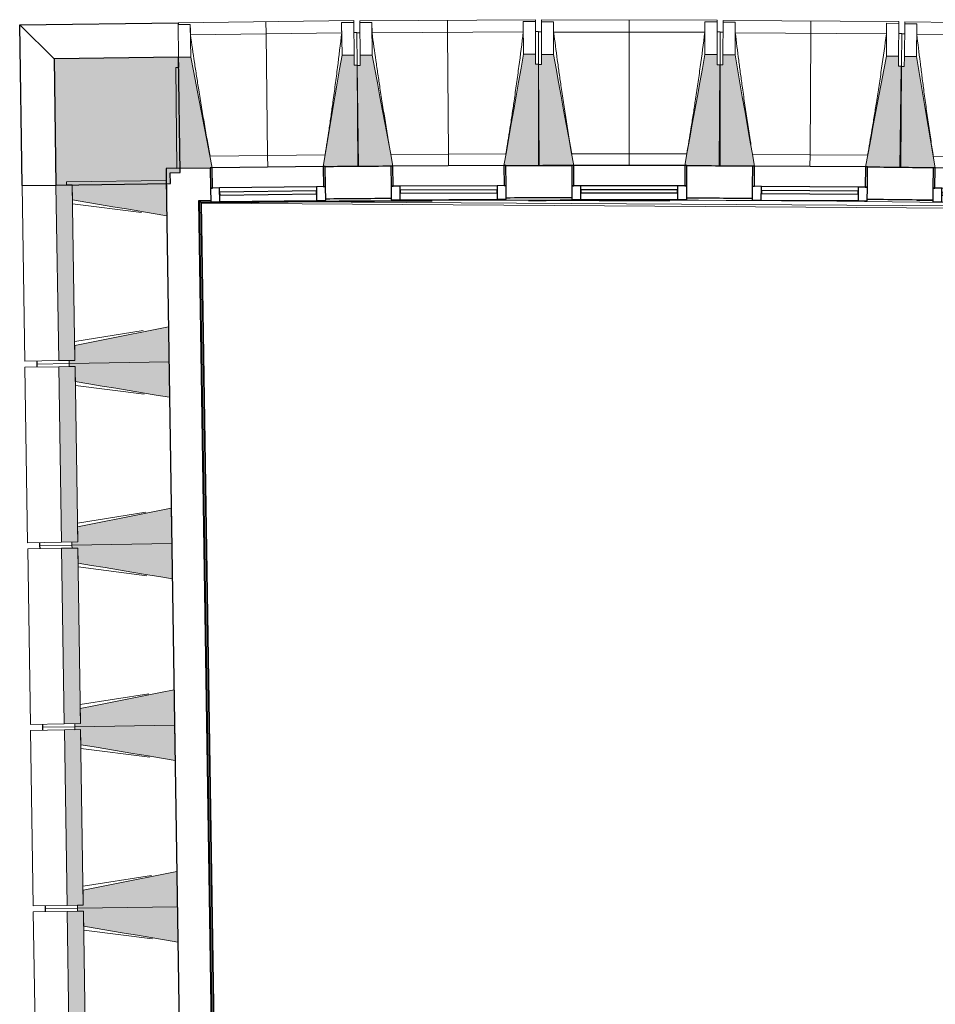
# Model space of a CAD drawing. Header units: millimetres. Extents: x -2845 to 74565, y -36590 to 13748.
# Tile 8 of 49: x 29099 to 33636, y -18255 to -13376. Entities that reach past the tile are written whole.
import ezdxf

# ---------------------------------------------------------------- set-up
doc = ezdxf.new("R2010")
doc.units = ezdxf.units.MM
for name, color, linetype, lineweight in [('A-FLOR', 7, 'Continuous', 25), ('A-FLOR-HRAL', 7, 'Continuous', 18), ('A-GENM', 7, 'Continuous', 18), ('A-GLAZ', 7, 'Continuous', 25), ('A-WALL', 7, 'Continuous', 25), ('A-WALL-PATT', 7, 'Continuous', 25), ('I-WALL', 7, 'Continuous', 25), ('MUR', 7, 'Continuous', 25), ('S-BEAM', 7, 'Continuous', 18)]:
    doc.layers.add(name, color=color, linetype=linetype, lineweight=lineweight)

# ---------------------------------------------------------------- blocks, each defined once
blk = doc.blocks.new('20_MUR PREFA_01 - Type 1-3119337-2021_015_1111_DCE_1_50_N0 FINI_CFO_DIS')
at = {"layer": 'A-GENM'}
for p, q in [((0, 722.1), (0, 661.4)), ((0, 661.4), (0, 58.5)), ((0, 0.7), (0, 58.5))]:
    blk.add_line(p, q, dxfattribs=at)
blk = doc.blocks.new('Murs 4 - Murs 1-3190715-2021_015_1111_DCE_1_50_N0 FINI_CFO_DIS')
at = {"layer": 'A-WALL-PATT', "true_color": 0x787878}
blk.add_hatch(color=8, dxfattribs=at).paths.add_polyline_path([(-23890.5, -14195.3), (-23323.7, -14186.6), (-23324.5, -14133.6), (-23275.7, -14133), (-23283, -13561.8), (-23900.1, -13569.7), (-23897.1, -13763.2)])
at = {"layer": 'A-WALL'}
for p, q in [((-23283, -13561.8), (-23900.1, -13569.7)), ((-23275.7, -14133), (-23283, -13561.8)), ((-23900.1, -13569.7), (-23890.5, -14195.3)), ((-23324.5, -14133.6), (-23275.7, -14133)), ((-23323.7, -14186.6), (-23324.5, -14133.6)), ((-23890.5, -14195.3), (-23323.7, -14186.6))]:
    blk.add_line(p, q, dxfattribs=at)
at = {"layer": 'MUR'}
for p, q in [((-24070.4, -13400.6), (-23285.1, -13390.7)), ((-24058.2, -14197.8), (-24070.4, -13400.6)), ((-23900.1, -13569.7), (-24070.4, -13400.6)), ((-23285.1, -13390.7), (-23285, -13399.7)), ((-24058.2, -14197.8), (-23890.5, -14195.3))]:
    blk.add_line(p, q, dxfattribs=at)
blk = doc.blocks.new('B02_DC_STR_rvt-1-2021_015_1111_DCE_1_50_N0 FINI_CFO_DIS')
at = {"layer": 'S-BEAM', "lineweight": 5, "true_color": 0x787878}
for points in [[(-23291, -14112.8), (-23126, -14110.7), (-23126, -14110.1), (-23116.1, -14109.9), (-23223, -13561), (-23283, -13561.8), (-23282.3, -13611.8), (-23297.3, -13612), (-23291.9, -14041.9)], [(-22556, -14103.5), (-22391.1, -14101.4), (-22397.4, -13600.6), (-22412.4, -13600.6), (-22413, -13550.8), (-22473, -13551.5), (-22565.9, -14103), (-22556.1, -14102.8)], [(-22395.4, -14103), (-22230.4, -14102), (-22230.4, -14101.3), (-22220.5, -14101.2), (-22323.8, -13551.6), (-22383.8, -13552), (-22383.8, -13602), (-22398.4, -13602.1), (-22395.8, -14033.1)], [(-21660.4, -14098.5), (-21495.4, -14097.5), (-21498.5, -13596.6), (-21513.5, -13596.6), (-21513.8, -13546.7), (-21573.8, -13547), (-21669.8, -14097.8), (-21660.4, -14097.8)], [(-21334.7, -14099.1), (-21334.7, -14098.4), (-21324.8, -14098.4), (-21424.5, -13548.1), (-21484.5, -13548.1), (-21484.5, -13598.1), (-21499.5, -13598.1), (-21499.7, -14099), (-21334.7, -14099.1)], [(-20599.7, -14099.3), (-20599.5, -13598.4), (-20614.5, -13598.4), (-20614.5, -13548.4), (-20674.5, -13548.4), (-20774.6, -14098.6), (-20764.7, -14098.6), (-20764.7, -14099.3), (-20724.6, -14099.3)], [(-20439, -14102), (-20439, -14101.3), (-20429.2, -14101.3), (-20525.2, -13550.4), (-20585.2, -13550.4), (-20585.6, -13600), (-20600.6, -13599.9), (-20604, -14100.8), (-20439.7, -14101.9)], [(-19704, -14107), (-19700.6, -13606.1), (-19715.6, -13606), (-19715.6, -13556), (-19775.3, -13555.6), (-19878.9, -14105.1), (-19869, -14105.2), (-19869, -14105.9), (-19797.4, -14106.4)], [(-19543.4, -14110.7), (-19543.4, -14110), (-19533.5, -14110), (-19626, -13558.6), (-19686, -13557.8), (-19686.7, -13607.8), (-19701.7, -13607.6), (-19708.4, -14108.5), (-19544.7, -14110.7)], [(-23877.1, -15065.2), (-23796.5, -15063.9), (-23809.8, -14194), (-23890.5, -14195.3), (-23877.2, -15063.9)], [(-23341.5, -14346.9), (-23344.2, -14171.9), (-23838.8, -14179.5), (-23838.6, -14194.5), (-23809.8, -14194.5), (-23808.7, -14268.5), (-23344.2, -14346.4)], [(-23825, -15079.4), (-23330.4, -15071.8), (-23333.1, -14896.8), (-23797.6, -14989.5), (-23796.5, -15063.9), (-23825.2, -15064.4), (-23825.1, -15071.8)], [(-23327.7, -15246.8), (-23330.4, -15071.8), (-23825, -15079.4), (-23824.8, -15094.4), (-23796, -15094.4), (-23794.9, -15168.4), (-23330.4, -15246.3)], [(-23863.3, -15965.1), (-23782.7, -15963.8), (-23796, -15093.9), (-23876.7, -15095.2), (-23863.4, -15963.8)], [(-23811.2, -15979.3), (-23316.6, -15971.7), (-23319.3, -15796.7), (-23783.8, -15889.4), (-23782.7, -15963.8), (-23811.4, -15964.3), (-23811.3, -15971.7)], [(-23849.5, -16865), (-23768.9, -16863.7), (-23782.2, -15993.8), (-23862.9, -15995.1), (-23849.6, -16859.8)], [(-23313.9, -16146.7), (-23316.6, -15971.7), (-23811.2, -15979.3), (-23811, -15994.3), (-23782.2, -15994.3), (-23781.1, -16068.3), (-23316.6, -16146.2)], [(-23797.4, -16879.2), (-23302.8, -16871.6), (-23305.5, -16696.6), (-23770, -16789.3), (-23768.9, -16863.7), (-23797.6, -16864.2)], [(-23300.1, -17046.6), (-23302.8, -16871.6), (-23797.4, -16879.2), (-23797.2, -16894.2), (-23768.4, -16894.2), (-23767.3, -16968.2), (-23302.8, -17046.1)], [(-23835.7, -17764.9), (-23755.1, -17763.6), (-23768.4, -16893.7), (-23849.1, -16895), (-23837.7, -17634)], [(-23783.6, -17779.1), (-23289, -17771.5), (-23291.7, -17596.5), (-23756.2, -17689.2), (-23755.1, -17763.6), (-23783.8, -17764.1)], [(-23821.9, -18664.7), (-23741.3, -18663.5), (-23754.6, -17793.6), (-23835.3, -17794.8), (-23822.9, -18601.7)], [(-23286.3, -17946.4), (-23289, -17771.5), (-23783.6, -17779.1), (-23783.4, -17794.1), (-23754.6, -17794.1), (-23753.5, -17868.1), (-23289, -17946)]]:
    blk.add_hatch(color=8, dxfattribs=at).paths.add_polyline_path(points)
at = {"layer": 'A-FLOR'}
for p, q in [((-23985.6, -15066.8), (-23985.3, -15081.8)), ((-23985.3, -15081.8), (-23985.1, -15096.8)), ((-23971.8, -15966.7), (-23971.5, -15981.7)), ((-23971.5, -15981.7), (-23971.3, -15996.7)), ((-23957.9, -16866.6), (-23957.7, -16881.6)), ((-23957.7, -16881.6), (-23957.5, -16896.6)), ((-23944.1, -17766.5), (-23943.9, -17781.5)), ((-23943.9, -17781.5), (-23943.7, -17796.5))]:
    blk.add_line(p, q, dxfattribs=at)
at = {"layer": 'S-BEAM'}
for p, q in [((-22415.2, -13379.6), (-23285.1, -13390.7)), ((-23285, -13399.7), (-23225, -13398.9)), ((-23283, -13561.8), (-23285, -13399.7)), ((-23223, -13561), (-23225, -13398.9)), ((-23225, -13398.9), (-23225, -13399.2)), ((-22475.1, -13389.4), (-22415.1, -13388.7)), ((-22475.1, -13389.4), (-22473, -13551.5)), ((-22475.1, -13389.7), (-22475.1, -13389.4)), ((-22415.2, -13379.6), (-22415.1, -13388.7)), ((-22415.1, -13388.7), (-22413, -13550.8)), ((-21514.8, -13375.5), (-22384.8, -13380.9)), ((-22384.8, -13389.9), (-22384.8, -13380.9)), ((-22384.8, -13389.9), (-22324.8, -13389.6)), ((-22383.8, -13552), (-22384.8, -13389.9)), ((-22323.8, -13551.6), (-22324.8, -13389.6)), ((-22324.8, -13389.6), (-22324.7, -13389.8)), ((-21574.8, -13384.9), (-21514.8, -13384.6)), ((-21574.8, -13384.9), (-21573.8, -13547)), ((-21574.8, -13385.2), (-21574.8, -13384.9)), ((-21514.8, -13375.5), (-21514.8, -13384.6)), ((-21514.8, -13384.6), (-21513.8, -13546.7)), ((-21484.5, -13548.1), (-21484.4, -13386)), ((-21484.4, -13386), (-21484.4, -13377)), ((-20614.4, -13377.3), (-21484.4, -13377)), ((-21484.4, -13386), (-21424.4, -13386)), ((-21424.5, -13548.1), (-21424.4, -13386)), ((-21424.4, -13386), (-21424.4, -13386.3)), ((-20674.4, -13386.3), (-20674.5, -13548.4)), ((-20674.5, -13386.5), (-20674.4, -13386.3)), ((-20674.4, -13386.3), (-20614.4, -13386.3)), ((-20614.4, -13386.3), (-20614.5, -13548.4)), ((-20614.4, -13377.3), (-20614.4, -13386.3)), ((-20585.2, -13550), (-20584.1, -13387.9)), ((-20584.1, -13387.9), (-20584.1, -13378.9)), ((-19714.1, -13384.9), (-20584.1, -13378.9)), ((-20584.1, -13387.9), (-20524.1, -13388.4)), ((-20525.2, -13550.4), (-20524.1, -13388.4)), ((-20524.1, -13388.4), (-20524.1, -13388.6)), ((-19774.1, -13393.5), (-19775.3, -13555.6)), ((-19774.2, -13393.8), (-19774.1, -13393.5)), ((-19774.1, -13393.5), (-19714.1, -13393.9)), ((-19714.1, -13393.9), (-19715.3, -13556)), ((-19714.1, -13384.9), (-19714.1, -13393.9)), ((-19686, -13557.8), (-19683.8, -13395.7)), ((-19683.8, -13395.7), (-19683.7, -13386.7)), ((-19683.8, -13395.7), (-19623.8, -13396.5)), ((-18813.8, -13398.3), (-19683.7, -13386.7)), ((-19626, -13558.6), (-19623.8, -13396.5)), ((-19623.8, -13396.5), (-19623.8, -13396.8)), ((-22474.7, -13441), (-23224.1, -13450.5)), ((-22399.5, -13438.5), (-22414.5, -13438.7)), ((-22399.5, -13438.5), (-22397.4, -13600.6)), ((-22384.4, -13439.9), (-22399.4, -13440)), ((-21574.7, -13436.5), (-22324.2, -13441.1)), ((-21499.5, -13434.5), (-21514.5, -13434.6)), ((-21499.5, -13434.5), (-21498.5, -13596.6)), ((-21484.5, -13436), (-21499.5, -13436)), ((-20674.7, -13437.9), (-21424.2, -13437.6)), ((-20599.5, -13436.3), (-20614.5, -13436.3)), ((-20599.5, -13436.3), (-20599.5, -13598.4)), ((-20584.5, -13437.9), (-20599.5, -13437.8)), ((-19774.7, -13445.1), (-20524.2, -13439.9)), ((-19699.5, -13444), (-19714.5, -13443.9)), ((-19699.5, -13444), (-19700.6, -13606.1)), ((-19684.5, -13445.7), (-19699.5, -13445.5)), ((-18874.8, -13458.1), (-19624.3, -13448.1)), ((-23223, -13561), (-23283, -13561.8)), ((-23283, -13561.8), (-23282.3, -13611.8)), ((-22413, -13550.8), (-22473, -13551.5)), ((-22412.4, -13600.8), (-22413, -13550.8)), ((-22323.8, -13551.6), (-22383.8, -13552)), ((-22383.8, -13552), (-22383.4, -13602)), ((-21513.8, -13546.7), (-21573.8, -13547)), ((-21513.5, -13596.7), (-21513.8, -13546.7)), ((-21424.5, -13548.1), (-21484.5, -13548.1)), ((-21484.5, -13548.1), (-21484.5, -13598.1)), ((-20614.5, -13548.4), (-20674.5, -13548.4)), ((-20614.5, -13598.4), (-20614.5, -13548.4)), ((-20585.2, -13550), (-20585.6, -13600)), ((-20525.2, -13550.4), (-20585.2, -13550)), ((-19715.3, -13556), (-19775.3, -13555.6)), ((-19715.6, -13606), (-19715.3, -13556)), ((-19686, -13557.8), (-19686.7, -13607.8)), ((-19626, -13558.6), (-19686, -13557.8)), ((-23282.3, -13611.8), (-23297.3, -13612)), ((-23297.3, -13612), (-23291, -14112.8)), ((-22397.4, -13600.6), (-22412.4, -13600.8)), ((-22383.4, -13602), (-22398.4, -13602.1)), ((-22398.4, -13602.1), (-22395.4, -14103)), ((-22391.1, -14101.4), (-22397.4, -13600.6)), ((-21498.5, -13596.6), (-21513.5, -13596.7)), ((-21499.5, -13598.1), (-21499.7, -14099)), ((-21484.5, -13598.1), (-21499.5, -13598.1)), ((-21495.4, -14097.5), (-21498.5, -13596.6)), ((-20599.5, -13598.4), (-20614.5, -13598.4)), ((-20600.6, -13599.9), (-20604, -14100.8)), ((-20585.6, -13600), (-20600.6, -13599.9)), ((-20599.7, -14099.3), (-20599.5, -13598.4)), ((-19700.6, -13606.1), (-19715.6, -13606)), ((-19701.7, -13607.6), (-19708.4, -14108.5)), ((-19704, -14107), (-19700.6, -13606.1)), ((-19686.7, -13607.8), (-19701.7, -13607.6)), ((-23127, -14052.3), (-22556.5, -14045)), ((-22231, -14043.5), (-21660.5, -14040)), ((-21334.9, -14040.6), (-20764.4, -14040.8)), ((-20438.9, -14043.5), (-19868.4, -14047.4)), ((-19542.9, -14052.2), (-18972.4, -14059.8)), ((-21660.4, -14098.5), (-21495.4, -14097.5)), ((-21499.7, -14099), (-21334.7, -14099.1)), ((-20764.8, -14099.3), (-20599.7, -14099.3)), ((-20604, -14100.8), (-20439, -14102)), ((-23291, -14112.8), (-23126, -14110.7)), ((-22556.1, -14103.5), (-22391.1, -14101.4)), ((-22395.4, -14103), (-22230.4, -14102)), ((-19869.1, -14105.9), (-19704, -14107)), ((-19708.4, -14108.5), (-19543.4, -14110.7)), ((-24058.2, -14197.8), (-23890.5, -14195.3)), ((-24058.2, -14197.8), (-24044.8, -15067.7)), ((-23809.8, -14194), (-23890.5, -14195.3)), ((-23890.5, -14195.3), (-23877.1, -15065.2)), ((-23344.2, -14171.9), (-23838.8, -14179.5)), ((-23838.8, -14179.5), (-23838.6, -14194.5)), ((-23838.6, -14194.5), (-23809.8, -14194)), ((-23809.8, -14194), (-23808.7, -14268.5)), ((-23796.5, -15063.9), (-23809.8, -14194)), ((-23341.5, -14346.9), (-23344.2, -14171.9)), ((-23467.4, -14331), (-23808.4, -14287.9)), ((-23797.9, -14970), (-23458.4, -14916.5)), ((-23330.4, -15071.8), (-23333.1, -14896.8)), ((-23797.6, -14989.5), (-23796.5, -15063.9)), ((-23877.1, -15065.2), (-24044.8, -15067.7)), ((-23985.3, -15081.8), (-23985.6, -15066.8)), ((-23877.1, -15065.2), (-23796.5, -15063.9)), ((-23796.5, -15063.9), (-23825.2, -15064.4)), ((-23825.2, -15064.4), (-23825, -15079.4)), ((-23825, -15079.4), (-23330.4, -15071.8)), ((-23330.4, -15071.8), (-23825, -15079.4)), ((-23327.7, -15246.8), (-23330.4, -15071.8)), ((-24044.4, -15097.7), (-23876.7, -15095.2)), ((-24044.4, -15097.7), (-24031, -15967.6)), ((-23825, -15079.4), (-23985.3, -15081.8)), ((-23985.3, -15081.8), (-23825, -15079.4)), ((-23985.1, -15096.8), (-23985.3, -15081.8)), ((-23796, -15093.9), (-23876.7, -15095.2)), ((-23876.7, -15095.2), (-23863.3, -15965.1)), ((-23825, -15079.4), (-23824.8, -15094.4)), ((-23824.8, -15094.4), (-23796, -15093.9)), ((-23796, -15093.9), (-23794.9, -15168.4)), ((-23782.7, -15963.8), (-23796, -15093.9)), ((-23453.6, -15230.9), (-23794.6, -15187.8)), ((-23316.6, -15971.7), (-23319.3, -15796.7)), ((-23784.1, -15869.9), (-23444.6, -15816.4)), ((-23783.8, -15889.4), (-23782.7, -15963.8)), ((-23863.3, -15965.1), (-24031, -15967.6)), ((-24030.6, -15997.6), (-23862.9, -15995.1)), ((-24030.6, -15997.6), (-24017.2, -16867.5)), ((-23971.5, -15981.7), (-23971.8, -15966.7)), ((-23811.2, -15979.3), (-23971.5, -15981.7)), ((-23971.5, -15981.7), (-23811.2, -15979.3)), ((-23971.3, -15996.7), (-23971.5, -15981.7)), ((-23863.3, -15965.1), (-23782.7, -15963.8)), ((-23782.2, -15993.8), (-23862.9, -15995.1)), ((-23862.9, -15995.1), (-23849.5, -16865)), ((-23782.7, -15963.8), (-23811.4, -15964.3)), ((-23811.4, -15964.3), (-23811.2, -15979.3)), ((-23811.2, -15979.3), (-23316.6, -15971.7)), ((-23316.6, -15971.7), (-23811.2, -15979.3)), ((-23811.2, -15979.3), (-23811, -15994.3)), ((-23811, -15994.3), (-23782.2, -15993.8)), ((-23782.2, -15993.8), (-23781.1, -16068.3)), ((-23768.9, -16863.7), (-23782.2, -15993.8)), ((-23313.9, -16146.7), (-23316.6, -15971.7)), ((-23439.8, -16130.8), (-23780.8, -16087.7)), ((-23770.3, -16769.8), (-23430.8, -16716.3)), ((-23302.8, -16871.6), (-23305.5, -16696.6)), ((-23770, -16789.3), (-23768.9, -16863.7)), ((-23849.5, -16865), (-24017.2, -16867.5)), ((-23957.7, -16881.6), (-23957.9, -16866.6)), ((-23797.4, -16879.2), (-23957.7, -16881.6)), ((-23957.7, -16881.6), (-23797.4, -16879.2)), ((-23957.5, -16896.6), (-23957.7, -16881.6)), ((-23849.5, -16865), (-23768.9, -16863.7)), ((-23768.9, -16863.7), (-23797.6, -16864.2)), ((-23797.6, -16864.2), (-23797.4, -16879.2)), ((-23797.4, -16879.2), (-23302.8, -16871.6)), ((-23302.8, -16871.6), (-23797.4, -16879.2)), ((-23797.4, -16879.2), (-23797.2, -16894.2)), ((-23300.1, -17046.6), (-23302.8, -16871.6)), ((-24016.8, -16897.5), (-23849.1, -16895)), ((-24016.8, -16897.5), (-24003.4, -17767.4)), ((-23768.4, -16893.7), (-23849.1, -16895)), ((-23849.1, -16895), (-23835.7, -17764.9)), ((-23797.2, -16894.2), (-23768.4, -16893.7)), ((-23768.4, -16893.7), (-23767.3, -16968.2)), ((-23755.1, -17763.6), (-23768.4, -16893.7)), ((-23426, -17030.7), (-23767, -16987.6)), ((-23289, -17771.5), (-23291.7, -17596.5)), ((-23756.5, -17669.7), (-23417, -17616.2)), ((-23756.2, -17689.2), (-23755.1, -17763.6)), ((-23835.7, -17764.9), (-24003.4, -17767.4)), ((-24003, -17797.4), (-23835.3, -17794.8)), ((-24003, -17797.4), (-23989.6, -18667.3)), ((-23943.9, -17781.5), (-23944.1, -17766.5)), ((-23783.6, -17779.1), (-23943.9, -17781.5)), ((-23943.9, -17781.5), (-23783.6, -17779.1)), ((-23943.7, -17796.5), (-23943.9, -17781.5)), ((-23835.7, -17764.9), (-23755.1, -17763.6)), ((-23754.6, -17793.6), (-23835.3, -17794.8)), ((-23835.3, -17794.8), (-23821.9, -18664.7)), ((-23755.1, -17763.6), (-23783.8, -17764.1)), ((-23783.8, -17764.1), (-23783.6, -17779.1)), ((-23783.6, -17779.1), (-23289, -17771.5)), ((-23289, -17771.5), (-23783.6, -17779.1)), ((-23783.6, -17779.1), (-23783.4, -17794.1)), ((-23783.4, -17794.1), (-23754.6, -17793.6)), ((-23754.6, -17793.6), (-23753.5, -17868.1)), ((-23741.3, -18663.5), (-23754.6, -17793.6)), ((-23286.3, -17946.4), (-23289, -17771.5)), ((-23412.2, -17930.6), (-23753.2, -17887.5))]:
    blk.add_line(p, q, dxfattribs=at)
at = {"layer": 'S-BEAM', "flags": 128}
for points in [[(-23225, -13399.2), (-23224.8, -13409.5), (-23224.6, -13419.7), (-23224.5, -13430), (-23224.3, -13440.3), (-23224.1, -13450.5)], [(-22474.7, -13441), (-22474.8, -13430.8), (-22474.8, -13420.5), (-22474.9, -13410.2), (-22475, -13400), (-22475.1, -13389.7)], [(-22324.7, -13389.8), (-22324.6, -13400.1), (-22324.5, -13410.3), (-22324.4, -13420.6), (-22324.3, -13430.9), (-22324.2, -13441.1)], [(-21574.7, -13436.5), (-21574.7, -13426.2), (-21574.7, -13416), (-21574.8, -13405.7), (-21574.8, -13395.5), (-21574.8, -13385.2)], [(-21424.4, -13386.3), (-21424.4, -13396.5), (-21424.3, -13406.8), (-21424.3, -13417.1), (-21424.3, -13427.3), (-21424.2, -13437.6)], [(-20674.7, -13437.9), (-20674.7, -13427.6), (-20674.6, -13417.3), (-20674.6, -13407.1), (-20674.5, -13396.8), (-20674.5, -13386.5)], [(-20524.1, -13388.6), (-20524.1, -13398.9), (-20524.2, -13409.1), (-20524.2, -13419.4), (-20524.2, -13429.7), (-20524.2, -13439.9)], [(-19774.7, -13445.1), (-19774.6, -13434.8), (-19774.5, -13424.5), (-19774.4, -13414.3), (-19774.3, -13404), (-19774.2, -13393.8)], [(-19623.8, -13396.8), (-19623.9, -13407.1), (-19624, -13417.3), (-19624.1, -13427.6), (-19624.2, -13437.9), (-19624.3, -13448.1)], [(-23116.1, -14109.9), (-23129.4, -14041.9), (-23142.7, -13973.2), (-23156.1, -13904.5), (-23169.5, -13835.8), (-23182.9, -13767.1), (-23196.2, -13698.4), (-23209.6, -13629.7), (-23223, -13561)], [(-22473, -13551.5), (-22484.7, -13620.5), (-22496.3, -13689.6), (-22507.9, -13758.6), (-22519.5, -13827.6), (-22531.2, -13896.6), (-22542.8, -13965.6), (-22554.4, -14034.6), (-22565.9, -14103)], [(-22220.5, -14101.2), (-22233.3, -14033.1), (-22246.2, -13964.4), (-22259.1, -13895.6), (-22272.1, -13826.8), (-22285, -13758), (-22297.9, -13689.2), (-22310.8, -13620.4), (-22323.8, -13551.6)], [(-21573.8, -13547), (-21585.8, -13616), (-21597.9, -13684.9), (-21610, -13753.8), (-21622.1, -13822.8), (-21634.1, -13891.7), (-21646.2, -13960.7), (-21658.3, -14029.6), (-21670.3, -14097.9)], [(-21324.8, -14098.4), (-21337.2, -14030.2), (-21349.6, -13961.3), (-21362.1, -13892.5), (-21374.6, -13823.6), (-21387.1, -13754.7), (-21399.5, -13685.9), (-21412, -13617), (-21424.5, -13548.1)], [(-20674.5, -13548.4), (-20687, -13617.2), (-20699.5, -13686.1), (-20712.1, -13755), (-20724.6, -13823.8), (-20737.1, -13892.7), (-20749.6, -13961.5), (-20762.2, -14030.4), (-20774.6, -14098.6)], [(-20429.1, -14101.3), (-20441.1, -14033.1), (-20453.1, -13964.1), (-20465.1, -13895.2), (-20477.1, -13826.2), (-20489.2, -13757.3), (-20501.2, -13688.3), (-20513.2, -13619.4), (-20525.2, -13550.4)], [(-19775.3, -13555.6), (-19788.2, -13624.4), (-19801.2, -13693.1), (-19814.2, -13761.9), (-19827.1, -13830.7), (-19840.1, -13899.5), (-19853.1, -13968.2), (-19866.1, -14037), (-19878.9, -14105.1)], [(-19533.5, -14110.1), (-19545, -14041.8), (-19556.5, -13972.8), (-19568.1, -13903.7), (-19579.7, -13834.7), (-19591.3, -13765.7), (-19602.9, -13696.7), (-19614.4, -13627.7), (-19626, -13558.6)], [(-23808.7, -14268.5), (-23741.9, -14279.7), (-23675.2, -14290.9), (-23608.5, -14302.1), (-23541.7, -14313.3), (-23475, -14324.5), (-23408.3, -14335.7), (-23341.5, -14346.9)], [(-23333.1, -14896.8), (-23399.4, -14910), (-23465.8, -14923.3), (-23532.2, -14936.5), (-23598.5, -14949.8), (-23664.9, -14963), (-23731.3, -14976.2), (-23797.6, -14989.5)], [(-23794.9, -15168.4), (-23728.1, -15179.6), (-23661.4, -15190.8), (-23594.7, -15202), (-23527.9, -15213.2), (-23461.2, -15224.4), (-23394.5, -15235.6), (-23327.7, -15246.8)], [(-23319.3, -15796.7), (-23385.6, -15809.9), (-23452, -15823.2), (-23518.4, -15836.4), (-23584.7, -15849.7), (-23651.1, -15862.9), (-23717.5, -15876.1), (-23783.8, -15889.4)], [(-23781.1, -16068.3), (-23714.3, -16079.5), (-23647.6, -16090.7), (-23580.9, -16101.9), (-23514.1, -16113.1), (-23447.4, -16124.3), (-23380.7, -16135.5), (-23313.9, -16146.7)], [(-23305.5, -16696.6), (-23371.8, -16709.8), (-23438.2, -16723.1), (-23504.6, -16736.3), (-23570.9, -16749.6), (-23637.3, -16762.8), (-23703.7, -16776), (-23770, -16789.3)], [(-23767.3, -16968.2), (-23700.5, -16979.4), (-23633.8, -16990.6), (-23567.1, -17001.8), (-23500.3, -17013), (-23433.6, -17024.2), (-23366.8, -17035.4), (-23300.1, -17046.6)], [(-23291.7, -17596.5), (-23358, -17609.7), (-23424.4, -17623), (-23490.8, -17636.2), (-23557.1, -17649.4), (-23623.5, -17662.7), (-23689.8, -17675.9), (-23756.2, -17689.2)], [(-23753.5, -17868.1), (-23686.7, -17879.3), (-23620, -17890.5), (-23553.3, -17901.7), (-23486.5, -17912.9), (-23419.8, -17924), (-23353, -17935.2), (-23286.3, -17946.4)]]:
    blk.add_lwpolyline(points, dxfattribs=at)
at = {"layer": 'S-BEAM'}
for points, knots in [([(-23224.1, -13450.5), (-23217.7, -13496), (-23207.7, -13564.2), (-23193.8, -13655.1), (-23182.3, -13728.9), (-23169.4, -13808.4), (-23155.1, -13893.5), (-23140.9, -13974.8), (-23131.4, -14027.7), (-23126.9, -14052.3)], [0, 0, 0, 0, 0.2222222, 0.3333333, 0.4444444, 0.5833333, 0.7222222, 0.8611111, 0.9816328, 0.9816328, 0.9816328, 0.9816328]), ([(-22556.7, -14045.1), (-22550.1, -14003.3), (-22540.2, -13938.8), (-22527.5, -13851.4), (-22517.2, -13777.4), (-22506.4, -13697.6), (-22491.7, -13583.6), (-22481.3, -13498.1), (-22474.7, -13441)], [0.0183438, 0.0183438, 0.0183438, 0.0183438, 0.2222222, 0.3333333, 0.4444444, 0.5833333, 0.7222222, 1, 1, 1, 1]), ([(-22324.2, -13441.1), (-22318, -13486.7), (-22308.5, -13554.9), (-22295.2, -13645.9), (-22284.2, -13719.8), (-22271.8, -13799.3), (-22258.1, -13884.5), (-22244.4, -13966), (-22235.2, -14018.9), (-22230.9, -14043.5)], [0, 0, 0, 0, 0.2222222, 0.3333333, 0.4444444, 0.5833333, 0.7222222, 0.8611111, 0.9816328, 0.9816328, 0.9816328, 0.9816328]), ([(-21660.6, -14040), (-21653.8, -13998.3), (-21643.5, -13933.9), (-21630.2, -13846.5), (-21619.4, -13772.6), (-21608.1, -13692.9), (-21592.6, -13579), (-21581.7, -13493.5), (-21574.7, -13436.5)], [0.0183438, 0.0183438, 0.0183438, 0.0183438, 0.2222222, 0.3333333, 0.4444444, 0.5833333, 0.7222222, 1, 1, 1, 1]), ([(-21424.2, -13437.6), (-21418.3, -13483.2), (-21409.3, -13551.5), (-21396.6, -13642.5), (-21386, -13716.5), (-21374.2, -13796.1), (-21361, -13881.4), (-21347.9, -13962.9), (-21339, -14016), (-21334.8, -14040.6)], [0, 0, 0, 0, 0.2222222, 0.3333333, 0.4444444, 0.5833333, 0.7222222, 0.8611111, 0.9816328, 0.9816328, 0.9816328, 0.9816328]), ([(-20764.5, -14040.8), (-20757.4, -13999.1), (-20746.7, -13934.8), (-20732.9, -13847.5), (-20721.6, -13773.6), (-20709.8, -13694), (-20693.6, -13580.2), (-20682.1, -13494.8), (-20674.7, -13437.9)], [0.0183438, 0.0183438, 0.0183438, 0.0183438, 0.2222222, 0.3333333, 0.4444444, 0.5833333, 0.7222222, 1, 1, 1, 1]), ([(-20524.2, -13439.9), (-20518.7, -13485.6), (-20510, -13553.9), (-20498, -13645), (-20487.8, -13719.1), (-20476.5, -13798.8), (-20463.9, -13884.1), (-20451.3, -13965.7), (-20442.8, -14018.8), (-20438.8, -14043.5)], [0, 0, 0, 0, 0.2222222, 0.3333333, 0.4444444, 0.5833333, 0.7222222, 0.8611111, 0.9816328, 0.9816328, 0.9816328, 0.9816328]), ([(-19868.5, -14047.4), (-19861.1, -14005.8), (-19850, -13941.5), (-19835.6, -13854.3), (-19823.8, -13780.5), (-19811.5, -13701), (-19794.5, -13587.3), (-19782.5, -13502), (-19774.7, -13445.1)], [0.0183438, 0.0183438, 0.0183438, 0.0183438, 0.2222222, 0.3333333, 0.4444444, 0.5833333, 0.7222222, 1, 1, 1, 1]), ([(-19624.3, -13448.1), (-19619, -13493.8), (-19610.8, -13562.2), (-19599.4, -13653.4), (-19589.7, -13727.5), (-19578.9, -13807.3), (-19566.9, -13892.7), (-19554.8, -13974.4), (-19546.6, -14027.5), (-19542.7, -14052.2)], [0, 0, 0, 0, 0.2222222, 0.3333333, 0.4444444, 0.5833333, 0.7222222, 0.8611111, 0.9816328, 0.9816328, 0.9816328, 0.9816328])]:
    blk.add_open_spline(points, degree=3, knots=knots, dxfattribs=at)
at = {"layer": 'MUR', "color": 5, "lineweight": 25, "true_color": 0x0000ff}
blk.add_blockref('Murs 4 - Murs 1-3190715-2021_015_1111_DCE_1_50_N0 FINI_CFO_DIS', (0, 0), dxfattribs=at)
at = {"layer": 'S-BEAM', "color": 5, "lineweight": 25, "true_color": 0x0000ff}
for p, rotation in [((-22841, -14107.1), 0.7260035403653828), ((-21945.4, -14100.2), 0.3529371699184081), ((-21049.7, -14099.2), 359.9798707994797), ((-20154, -14103.9), 359.606804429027)]:
    blk.add_blockref('20_MUR PREFA_01 - Type 1-3119337-2021_015_1111_DCE_1_50_N0 FINI_CFO_DIS', p, dxfattribs=dict(at, rotation=rotation))
blk = doc.blocks.new('XXX_VIDE FENETRE - 550-377501-2021_015_1111_DCE_1_50_N0 FINI_CFO_DIS')
at = {"layer": 'A-GLAZ'}
for p, q in [((-285, 0), (-285, -100)), ((-275, 0), (-285, 0)), ((275, 0), (-275, 0)), ((-275, -100), (-275, 0)), ((285, 0), (275, 0)), ((275, 0), (275, -100)), ((285, -100), (285, 0)), ((-285, -100), (-275, -100)), ((-240, -100), (-285, -100)), ((-285, -100), (-285, -167.5)), ((-240, -167.5), (-240, -100)), ((240, -100), (-240, -100)), ((240, -100), (240, -167.5)), ((285, -100), (240, -100)), ((275, -100), (285, -100)), ((285, -167.5), (285, -100)), ((-285, -167.5), (-240, -167.5)), ((-240, -167.5), (240, -167.5)), ((240, -167.5), (285, -167.5))]:
    blk.add_line(p, q, dxfattribs=at)
at = {"layer": 'A-GLAZ', "color": 173, "true_color": 0x5c63b1}
for p, q in [((240, -120), (-240, -120)), ((-240, -120), (-240, -135)), ((-240, -135), (240, -135)), ((240, -135), (240, -120))]:
    blk.add_line(p, q, dxfattribs=at)
blk = doc.blocks.new('Garde-corps - Garde-corps-505471-2021_015_1111_DCE_1_50_N0 FINI_CFO_DIS')
at = {"layer": 'A-FLOR-HRAL'}
for p, q in [((-23182.7, -14271.4), (-23124, -14270.6)), ((-23086, -20374.6), (-23179.6, -14274.3)), ((-23179.6, -14274.3), (-23123.9, -14274.7)), ((-23079, -20367.4), (-23172.4, -14281.4)), ((-23077.3, -20365.6), (-23170.6, -14283.1)), ((-23075.7, -20363.9), (-23168.9, -14284.7)), ((-22974.4, -14275.7), (-17756.7, -14309.4)), ((-19624.6, -14272.3), (-19545.6, -14273.3))]:
    blk.add_line(p, q, dxfattribs=at)
at = {"layer": 'A-FLOR-HRAL', "flags": 128}
for points in [[(-23172.4, -14281.4), (-23176, -14277.8), (-23179.6, -14274.3)], [(-23168.9, -14284.7), (-17678.6, -14320.7), (-14410.7, -14446.4)]]:
    blk.add_lwpolyline(points, dxfattribs=at)
at = {"layer": 'A-FLOR-HRAL'}
for radius, start, end in [(137273, 87.112212, 90.771971), (137269.6, 90.293744, 90.770558), (137283.1, 90.378328, 90.513815), (137283.1, 90.004947, 90.140434), (137269.6, 89.802207, 90.094064), (137283.1, 89.631565, 89.767052), (137283.1, 89.258184, 89.393671)]:
    blk.add_arc((-21322.9, -151541.9), radius, start, end, dxfattribs=at)
for points, knots in [([(-23179.6, -14274.3), (-23179.6, -14274.3), (-23179.6, -14274.3), (-23179.7, -14274.3), (-23179.7, -14274.2), (-23179.8, -14274.2), (-23179.9, -14274.1), (-23179.9, -14274), (-23180, -14273.9), (-23180.1, -14273.8), (-23180.2, -14273.7), (-23180.3, -14273.6), (-23180.5, -14273.5), (-23180.6, -14273.4), (-23180.7, -14273.3), (-23180.8, -14273.2), (-23181, -14273), (-23181.1, -14272.9), (-23181.3, -14272.7), (-23181.6, -14272.4), (-23182.1, -14271.9), (-23182.5, -14271.6), (-23182.7, -14271.4)], [0, 0, 0, 0, 0.071429, 0.107143, 0.142857, 0.178571, 0.214286, 0.25, 0.285714, 0.321429, 0.357143, 0.392857, 0.428571, 0.464286, 0.5, 0.535714, 0.571429, 0.607143, 0.642857, 0.714286, 0.857143, 1, 1, 1, 1]), ([(-23168.9, -14284.7), (-23168.9, -14284.7), (-23169, -14284.7), (-23169, -14284.6), (-23169.1, -14284.5), (-23169.3, -14284.4), (-23169.4, -14284.2), (-23169.6, -14284.1), (-23169.8, -14283.9), (-23170, -14283.7), (-23170.2, -14283.5), (-23170.4, -14283.3), (-23170.5, -14283.2), (-23170.6, -14283.1)], [0.075, 0.075, 0.075, 0.075, 0.15, 0.2125, 0.275, 0.35, 0.425, 0.5, 0.6, 0.7, 0.775, 0.85, 1, 1, 1, 1])]:
    blk.add_open_spline(points, degree=3, knots=knots, dxfattribs=at)
blk = doc.blocks.new('B02_ARC_rvt-1-2021_015_1111_DCE_1_50_N0 FINI_CFO_DIS')
at = {"layer": 'A-FLOR'}
for p, q in [((-20740.5, -14100), (-20745.2, -14100)), ((-20676.7, -14260.3), (-20764.8, -14259.9)), ((-20504, -14261.2), (-20666.4, -14260.3)), ((-19545.5, -14270.3), (-19625.1, -14269.3))]:
    blk.add_line(p, q, dxfattribs=at)
at = {"layer": 'I-WALL'}
for p, q in [((-23126, -14110.6), (-23345.1, -14113.6)), ((-23345.1, -14113.6), (-23342.6, -14273.6)), ((-23342.6, -14273.6), (-23246.5, -20540)), ((-23089, -20377.7), (-23182.7, -14271.4))]:
    blk.add_line(p, q, dxfattribs=at)
at = {"layer": 'I-WALL', "flags": 128}
blk.add_lwpolyline([(-23182.7, -14271.4), (-23153.3, -14271), (-23124, -14270.6)], dxfattribs=at)
at = {"layer": 'I-WALL'}
for radius, start, end in [(137443.1, 90.004917, 90.140682), (137443.1, 89.631536, 89.767301), (137443.1, 90.378298, 90.514063), (137443.1, 89.258155, 89.39392), (137283.1, 90.378328, 90.513816), (137283.1, 90.004946, 90.140435), (137283.1, 89.631565, 89.767054), (137283.1, 89.258183, 89.393672)]:
    blk.add_arc((-21322.9, -151541.9), radius, start, end, dxfattribs=at)
at = {"layer": 'A-FLOR-HRAL', "lineweight": 18}
blk.add_blockref('Garde-corps - Garde-corps-505471-2021_015_1111_DCE_1_50_N0 FINI_CFO_DIS', (0, 0), dxfattribs=at)
at = {"layer": 'A-GLAZ', "lineweight": 18}
for p, rotation in [((-21945.4, -14099.5), 0.3529371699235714), ((-21049.7, -14098.5), 359.9798707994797), ((-22841, -14106.5), 0.7260035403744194), ((-20154, -14103.2), 359.606804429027), ((-19258.4, -14113.8), 359.2337380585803)]:
    blk.add_blockref('XXX_VIDE FENETRE - 550-377501-2021_015_1111_DCE_1_50_N0 FINI_CFO_DIS', p, dxfattribs=dict(at, rotation=rotation))

msp = doc.modelspace()

# ---------------------------------------------------------------- block references
at = {"lineweight": 5}
for name in ['B02_DC_STR_rvt-1-2021_015_1111_DCE_1_50_N0 FINI_CFO_DIS', 'B02_ARC_rvt-1-2021_015_1111_DCE_1_50_N0 FINI_CFO_DIS']:
    msp.add_blockref(name, (53169.3, 0), dxfattribs=at)

doc.saveas('drawing.dxf')
